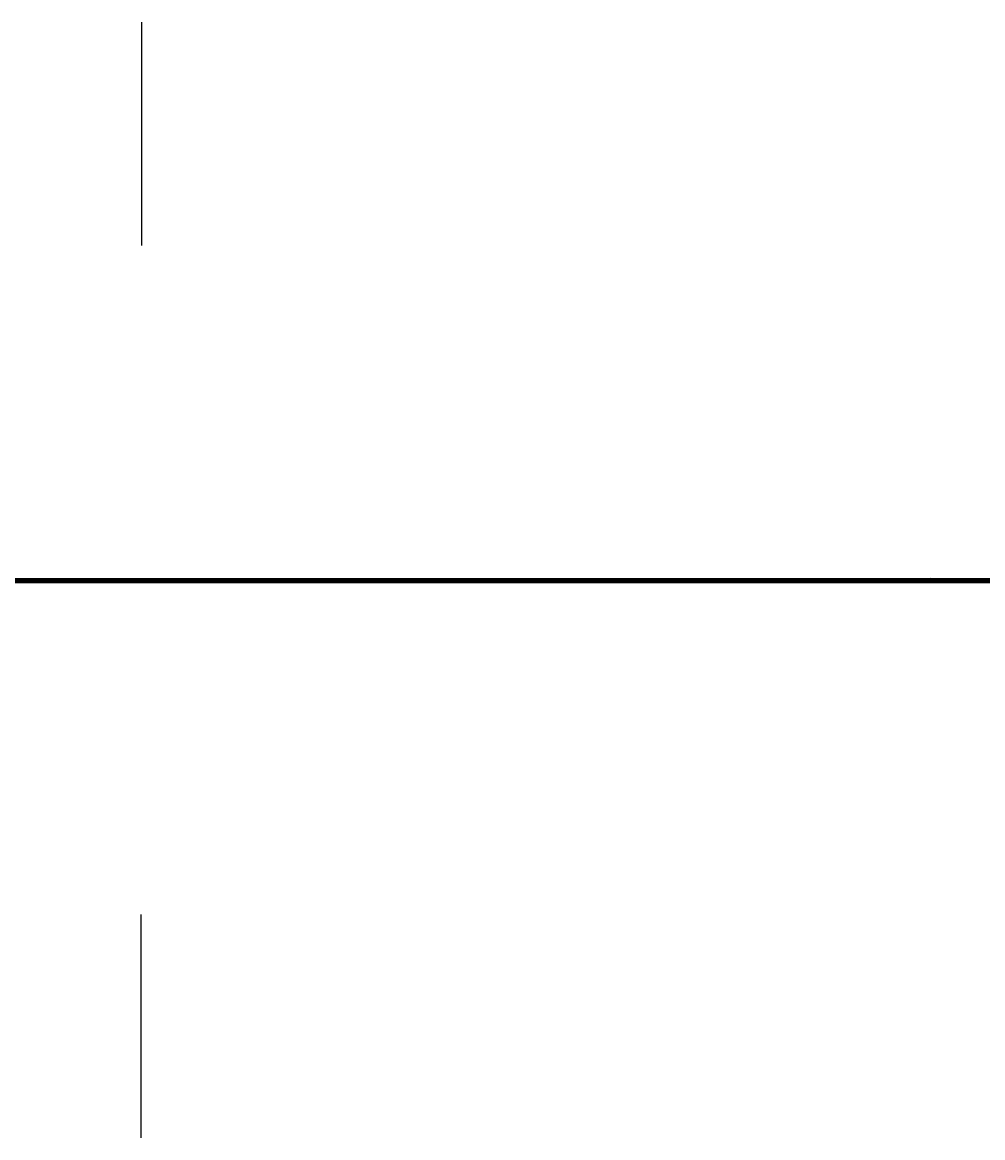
# Model space of a CAD drawing. Header units: millimetres. Extents: x -12354389001 to 271431, y -126469 to 48347.
# Tile 57 of 79: x -12328530280 to -12328386301, y -126109 to 41045. Entities that reach past the tile are written whole.
import ezdxf
from ezdxf.enums import TextEntityAlignment as Align

# ---------------------------------------------------------------- set-up
doc = ezdxf.new("R2010")
doc.units = ezdxf.units.MM
for name, pattern in [('1', [0]), ('4', [5, 3, -2]), ('BGS', [10, 0, 10])]:
    doc.linetypes.add(name, pattern=pattern)
doc.layers.get('0').update_dxf_attribs({"lineweight": 9})
doc.layers.add('00 opisy', color=7, linetype='Continuous', lineweight=25)
doc.layers.add('EBUPP', color=7, linetype='1', lineweight=30)
for name, color, linetype in [('EADOD', 7, 'Continuous'), ('EDZPD', 3, '1'), ('EDZTD', 3, 'Continuous'), ('SDROK', 7, 'Continuous'), ('SDRPK', 7, '1'), ('SZOPO', 7, 'BGS'), ('SZZPZ', 102, 'Continuous'), ('UCCOO', 6, 'Continuous'), ('UCCPOR', 6, '1'), ('UCCTO', 6, 'Continuous'), ('UEEOA', 1, 'Continuous'), ('UEEOO', 1, 'Continuous'), ('UEEPA', 1, '1'), ('UEEPON', 1, '1'), ('UEETO', 1, 'Continuous'), ('UGGOO', 2, 'Continuous'), ('UGGPOR', 2, '1'), ('UKKOA', 7, 'Continuous'), ('UKKOO', 1, 'Continuous'), ('UKKPA', 1, '1'), ('UKKPB', 1, '1'), ('UKKTO', 1, 'Continuous'), ('UTTOA', 7, 'Continuous'), ('UTTOO', 2, 'Continuous'), ('UTTPA', 1, '1'), ('UTTPO', 1, '1'), ('UTTTO', 2, 'Continuous'), ('UWWOO', 5, 'Continuous'), ('UWWPO', 5, '4'), ('UWWTO', 5, 'Continuous'), ('WUKOS', 7, 'Continuous'), ('WUKPS', 7, '1'), ('ZAKRES', 2, '1')]:
    doc.layers.add(name, color=color, linetype=linetype)
doc.styles.get("Standard").update_dxf_attribs({"font": 'arial.ttf'})

# ---------------------------------------------------------------- blocks, each defined once
blk = doc.blocks.new('GRO')
blk.add_circle((0, 0), 0.09)
blk = doc.blocks.new('SLS')
blk.add_circle((0, 0), 0.35)
blk = doc.blocks.new('DLI')
blk.add_circle((0, 0), 0.09)
for centre, start, end in [((0, 0.750093), 30.14144, 149.85856), ((-0.713298, 0.231779), 102.145781, 221.858708), ((0.713298, 0.231779), 318.141292, 77.854219), ((-0.440797, -0.606751), 174.149498, 293.852913), ((0.440797, -0.606751), 246.147087, 5.850502)]:
    blk.add_arc(centre, 0.75, start, end)
blk = doc.blocks.new('TRA')
for p, q in [((-5.5, 2.7539), (-5.5, 1.7539)), ((-4.5, 2.7539), (-4.5, 1.7539)), ((4.5, 2.7539), (4.5, 1.7539)), ((5.5, 2.7539), (5.5, 1.7539)), ((-0.5, -2.2461), (-0.5, -3.2461)), ((0.5, -2.2461), (0.5, -3.2461))]:
    blk.add_line(p, q)
blk = doc.blocks.new('WLD')
for p, q in [((0.75, 0.5), (-0.75, 0.5)), ((-0.75, 0.5), (-0.75, -0.5)), ((0.75, -0.5), (0.75, 0.5)), ((-0.75, -0.5), (0.75, -0.5))]:
    blk.add_line(p, q)
blk = doc.blocks.new('LAT')
for p, q in [((0, 1.2), (0, 2)), ((-2, 0), (-1.2, 0)), ((1.2, 0), (2, 0)), ((0, -1.2), (0, -2))]:
    blk.add_line(p, q)
blk = doc.blocks.new('STE')
for p, q in [((-1, 0.5), (-1, -0.5)), ((1, 0.5), (1, -0.5)), ((-1, 0), (1, 0))]:
    blk.add_line(p, q)
blk = doc.blocks.new('KRA')
for p, q in [((-0.75, -0.3571), (-0.75, 0.3571)), ((-0.75, 0.3571), (0.75, 0.3571)), ((-0.25, -0.3571), (-0.25, 0.3571)), ((0.25, -0.3571), (0.25, 0.3571)), ((0.75, 0.3571), (0.75, -0.3571)), ((0.75, -0.3571), (-0.75, -0.3571))]:
    blk.add_line(p, q)
blk = doc.blocks.new('WSP')
blk.add_circle((0, 0), 0.09)
blk = doc.blocks.new('Wrocławska 82')
at = {"layer": 'EBUPP', "linetype": '1'}
for p, q in [((-295022.44, 34103.73), (-295016.04, 34129.8)), ((-295008.58, 34100.33), (-295022.44, 34103.73)), ((-295038.56, 34086.79), (-295012.62, 34080.55)), ((-295022.8, 34068.3), (-295024.17, 34062.61)), ((-295015.97, 34066.65), (-295022.8, 34068.3)), ((-295024.17, 34062.61), (-295022.54, 34062.21)), ((-295022.54, 34062.21), (-295029.69, 34032.49))]:
    blk.add_line(p, q, dxfattribs=at)
at = {"layer": 'EDZPD', "linetype": '1'}
for p, q in [((-295022.5, 34151.52), (-295029.65, 34165)), ((-295048.56, 34078.47), (-295022.5, 34151.52)), ((-295032.57, 34146.01), (-295022.5, 34151.52)), ((-295022.5, 34151.52), (-294988.97, 34141.91)), ((-295043.06, 33671.79), (-295017.59, 33728.72)), ((-295023.16, 33692.5), (-295013.33, 33727.85)), ((-295023.16, 33692.5), (-295017.62, 33691.5)), ((-295019.15, 33681.8), (-295023.62, 33666.51)), ((-295023.62, 33666.51), (-295013.14, 33679.18)), ((-295017.81, 33672.63), (-295024.53, 33661.3)), ((-295023.62, 33666.51), (-295027.33, 33662.02)), ((-295022.6, 33649.51), (-295017.45, 33658.81)), ((-295022.6, 33649.51), (-295024.53, 33648.43)), ((-295028.76, 33646.57), (-295017.11, 33642.39))]:
    blk.add_line(p, q, dxfattribs=at)
at = {"layer": 'EDZTD'}
for p, q in [((-295027.9756, 34143.3844), (-295024.167, 34143.6222)), ((-295024.167, 34143.6222), (-295015.5718, 34143.6222))]:
    blk.add_line(p, q, dxfattribs=at)
at = {"layer": 'SDRPK', "linetype": '1'}
for p, q in [((-295023.97, 34182.29), (-295024.23, 34181.18)), ((-295024.23, 34181.18), (-295019.23, 34175.95)), ((-295024.72, 34179.63), (-295024.02, 34176.52)), ((-295024.02, 34176.52), (-295022.69, 34174.04)), ((-295022.69, 34174.04), (-295020.91, 34171.86)), ((-295020.91, 34171.86), (-295019.08, 34170.29)), ((-295014.45, 34136.92), (-295024.16, 34139.28)), ((-295022.35, 34134.53), (-295015.46, 34132.75)), ((-295019.7, 34119.04), (-295028.12, 34121.07)), ((-295028.85, 34117.93), (-295020.41, 34116.09)), ((-295009.49, 34088.55), (-295032.28, 34094.01)), ((-295033.41, 34091.12), (-295015.55, 34086.93)), ((-295018.82, 34029.58), (-295021.65, 34018.06)), ((-295021.65, 34018.06), (-295022.83, 34013.29)), ((-294914.93, 33943.43), (-295031.34, 33971.7)), ((-295029.76, 33907.16), (-295004.82, 33901.12)), ((-295031.5, 33902.75), (-295012.32, 33898.07)), ((-294986.99, 33876.26), (-295058.18, 33893.68)), ((-295039.22, 33885.37), (-294998.98, 33875.89)), ((-295021.73, 33857.54), (-295017.21, 33876.39)), ((-295021.73, 33857.54), (-295009.09, 33854.51)), ((-295015.87, 33808.93), (-295026.43, 33811.69)), ((-295034.29, 33810.67), (-295015.86, 33805.83)), ((-295025.9, 33744.33), (-295018.46, 33747.36)), ((-295014.19, 33726.13), (-295022.25, 33696.5)), ((-295022.25, 33696.5), (-295028.06, 33698.21)), ((-295022.39, 33690.87), (-295029.66, 33694.18)), ((-295034.22, 33667.39), (-295022.39, 33690.87)), ((-295022.85, 33650.86), (-295010.33, 33671.83)), ((-295020.51, 33671.16), (-295024.18, 33665.54)), ((-295022.03, 33664.08), (-295017.72, 33670.71)), ((-295021.44, 33661.07), (-295016.87, 33667.76)), ((-295024.18, 33665.54), (-295025.68, 33663.63)), ((-295023.41, 33662.21), (-295022.03, 33664.08)), ((-295026.92, 33658.66), (-295023.41, 33662.21)), ((-295026.33, 33656.48), (-295021.44, 33661.07)), ((-295030.6, 33654.86), (-295022.85, 33650.86)), ((-295017.18, 33633.89), (-295021.96, 33631.33)), ((-295017.84, 33632.49), (-295020.92, 33630.89)), ((-295021.96, 33631.33), (-295023.1, 33627.55)), ((-295020.92, 33630.89), (-295021.95, 33627.83)), ((-295020.71, 33630.71), (-295021.67, 33627.85)), ((-295020.51, 33630.54), (-295021.41, 33627.87)), ((-295020.3, 33630.36), (-295021.13, 33627.89)), ((-295020.1, 33630.18), (-295020.86, 33627.91)), ((-295021.13, 33627.89), (-295019.64, 33625)), ((-295020.86, 33627.91), (-295019.47, 33625.21)), ((-295021.67, 33627.85), (-295019.98, 33624.57)), ((-295021.41, 33627.87), (-295019.81, 33624.79)), ((-295021.95, 33627.83), (-295020.15, 33624.36)), ((-295023.1, 33627.55), (-295020.26, 33622.68))]:
    blk.add_line(p, q, dxfattribs=at)
at = {"layer": 'SDRPK', "linetype": '4'}
for p, q in [((-295020.41, 34116.09), (-295023.58, 34103.03)), ((-295008.57, 34099.37), (-295023.58, 34103.03)), ((-295039.49, 34088.05), (-295011.23, 34081.26)), ((-295021.81, 34066.92), (-295022.66, 34063.38)), ((-295016.5, 34065.57), (-295021.81, 34066.92)), ((-295022.66, 34063.38), (-295021.03, 34062.98)), ((-295021.03, 34062.98), (-295021.44, 34061.43)), ((-295013.24, 34059.25), (-295022.67, 34061.45)), ((-295021.55, 34060.93), (-295024.45, 34049.12)), ((-295025.62, 34049.4), (-295023.87, 34048.98)), ((-295023.87, 34048.98), (-295024.8, 34045.12)), ((-295018.67, 34047.66), (-295023.87, 34048.98)), ((-295019.51, 34044.07), (-295024.8, 34045.12)), ((-295021.3, 34037.88), (-295019.51, 34044.07)), ((-295020.49, 34035.25), (-295021.3, 34037.88)), ((-295020.1, 34032.14), (-295029.51, 34033.21)), ((-295021.2, 34026.91), (-295020.17, 34031.27)), ((-295021.2, 34026.91), (-295024.83, 34026.91)), ((-295022.73, 34021.34), (-295021.2, 34026.91)), ((-295024.99, 34012.36), (-295022.73, 34021.34)), ((-294997.81, 33978.25), (-295038.14, 33988.53)), ((-295039.54, 33984.95), (-295010.89, 33977.71)), ((-295018.62, 33879.48), (-295030.54, 33882.37)), ((-295006.5, 33826.9), (-295026.09, 33858.16)), ((-295026.49, 33856.35), (-295005.35, 33823.5))]:
    blk.add_line(p, q, dxfattribs=at)
at = {"layer": 'SDRPK', "linetype": '1'}
for centre, radius, start, end in [((-295012.668, 34180.5865), 12.81, 169.91355, 234.48233), ((-295019.2078, 34141.4457), 15.82, 94.3581, 139.73776), ((-295025.059, 34131.8341), 7.5, 83.11548, 158.76931), ((-295023.8799, 34127.5865), 7.11, 77.5738, 110.41464), ((-295031.5003, 34014.6089), 8.77, 262.20324, 351.35038), ((-295020.8945, 33978.7563), 19.87, 87.67967, 156.30941), ((-295018.5719, 33938.4061), 22.28, 84.14748, 138.11878)]:
    blk.add_arc(centre, radius, start, end, dxfattribs=at)
at = {"layer": 'SZOPO', "linetype": 'BGS'}
for p, q in [((-295032.35, 34145.79), (-295022.55, 34150.84)), ((-295022.55, 34150.84), (-294994.54, 34142.76)), ((-295028.12, 33996.5), (-295020.94, 33998)), ((-295020.94, 33998), (-294999.16, 33992.5)), ((-294998.13, 33978.98), (-295036.23, 33988.93)), ((-295046.28, 33808.43), (-295008.67, 33799.4)), ((-295013.88, 33777.13), (-295057.05, 33788.33)), ((-295025.87, 33752.65), (-295011.14, 33776.32)), ((-295021.29, 33757.68), (-295019.36, 33761.25)), ((-295019, 33756.44), (-295021.29, 33757.68)), ((-295013.16, 33729.54), (-295022.14, 33696.9)), ((-295022.19, 33696.73), (-295022.25, 33696.5)), ((-295022.25, 33696.5), (-295022.66, 33694.31)), ((-295022.66, 33694.31), (-295015.76, 33691.45)), ((-295031.48, 33661.25), (-295017.01, 33688.17)), ((-295027.46, 33648.93), (-295011.2, 33641.5))]:
    blk.add_line(p, q, dxfattribs=at)
at = {"layer": 'UCCPOR', "linetype": '1'}
for p, q in [((-295024.55, 34053.81), (-294998.28, 34047.24)), ((-294998.41, 34046.46), (-295024.74, 34053.03)), ((-295014.99, 33967.38), (-295049.03, 33975.65)), ((-295015.24, 33966.38), (-295049.27, 33974.66)), ((-295025.65, 33923.58), (-295015.24, 33966.38)), ((-295024.98, 33922.57), (-295014.43, 33966.18)), ((-295018.09, 33816.86), (-295048.98, 33824.25)), ((-295049.21, 33823.31), (-295017.5, 33815.8)), ((-295020.8, 33741.5), (-295027.28, 33743.06)), ((-295026.86, 33719.55), (-295020.8, 33741.5)), ((-295020.12, 33701.64), (-295030.95, 33704.79))]:
    blk.add_line(p, q, dxfattribs=at)
at = {"layer": 'UCCTO'}
for p, q in [((-295026.4498, 33970.3356), (-295017.7642, 33970.3356)), ((-295025.788, 33819.1107), (-295017.8623, 33819.1107))]:
    blk.add_line(p, q, dxfattribs=at)
at = {"layer": 'UEEPON', "linetype": '1'}
for p, q in [((-295023.05, 34182.21), (-295023.08, 34179.83)), ((-295023.08, 34179.83), (-295022.86, 34178.24)), ((-295024.32, 34178.5), (-295023.79, 34177.13)), ((-295022.86, 34178.24), (-295022.63, 34176.6)), ((-295023.79, 34177.13), (-295023.3, 34175.87)), ((-295022.63, 34176.6), (-295022.53, 34175.96)), ((-295022.53, 34175.96), (-295020.96, 34172.4)), ((-295023.3, 34175.87), (-295023.1, 34175.37)), ((-295023.1, 34175.37), (-295022.89, 34174.96)), ((-295023.35, 34175.31), (-295030.16, 34175.22)), ((-295022.89, 34174.96), (-295021.63, 34172.45)), ((-295021.63, 34172.45), (-295019.36, 34170.24)), ((-295019.91, 34156.02), (-295022.2, 34155.81)), ((-295022.25, 34155.8), (-295023.82, 34155.29)), ((-295022.2, 34155.81), (-295022.25, 34155.8)), ((-295026.76, 34153.72), (-295020.52, 34155.41)), ((-295023.82, 34155.29), (-295026.2, 34154.53)), ((-295021.32, 34153.65), (-295024.4, 34153.53)), ((-295012.44, 34151.38), (-295021.32, 34153.65)), ((-295023.51, 34152.88), (-295021.96, 34153.05)), ((-295021.96, 34153.05), (-295017.85, 34151.77)), ((-295024.43, 34152.37), (-295023.51, 34152.88)), ((-295022.54, 34151.86), (-295027.4, 34149.42)), ((-295016.27, 34150.18), (-295022.54, 34151.86)), ((-295023.33, 34150.98), (-295022.57, 34151.42)), ((-295022.57, 34151.42), (-295016.27, 34150.18)), ((-295025.13, 34144.48), (-295023.33, 34150.98)), ((-295031.37, 34122.77), (-295023.81, 34120.48)), ((-295023.34, 34120.68), (-295023.81, 34120.48)), ((-295018.6, 34119.38), (-295023.34, 34120.68)), ((-295023.81, 34120.48), (-295024.08, 34120.36)), ((-295023.81, 34120.48), (-295018.68, 34118.92)), ((-295024.08, 34120.36), (-295024.86, 34117.65)), ((-295031.19, 34095.97), (-295024.16, 34094.32)), ((-295024.16, 34094.32), (-295023.89, 34094.26)), ((-295023.89, 34094.26), (-295021.43, 34093.69)), ((-295021.43, 34093.69), (-295013.4, 34091.84)), ((-295031.69, 34088.27), (-295012.36, 34083.42)), ((-295020.26, 34050.97), (-295021.59, 34050.48)), ((-295021.59, 34050.48), (-295025.29, 34050.78)), ((-295020.34, 34049.36), (-295025.34, 34050.55)), ((-295025.42, 34050.24), (-295022.99, 34049.69)), ((-295020.96, 34047.23), (-295021.63, 34043.64)), ((-295021.63, 34043.64), (-295021.85, 34042.63)), ((-295021.63, 34043.64), (-295021.14, 34043.53)), ((-295021.85, 34042.63), (-295022.45, 34039.88)), ((-295022.45, 34039.88), (-295022.56, 34039.37)), ((-295022.56, 34039.37), (-295022.62, 34038.07)), ((-295022.62, 34038.07), (-295022.35, 34036.37)), ((-295022.35, 34036.37), (-295022.13, 34035.11)), ((-295022.13, 34035.11), (-295022.27, 34033.39)), ((-295022.27, 34033.39), (-295022.54, 34032.24)), ((-295022.54, 34032.24), (-295023.95, 34026.51)), ((-295023.95, 34026.51), (-295025.24, 34021.25)), ((-295023.95, 34026.51), (-295023.23, 34026.33)), ((-295023.57, 33995.02), (-295023.97, 33995.74)), ((-295013.66, 33992.63), (-295023.57, 33995.02)), ((-295026.96, 33894.37), (-294985.22, 33883.78)), ((-295021.69, 33884.51), (-295039.24, 33888.79)), ((-295021.89, 33883.65), (-295021.69, 33884.51)), ((-295021.69, 33884.51), (-295019.07, 33883.87)), ((-295022.53, 33880.91), (-295021.89, 33883.65)), ((-295023.6, 33876.28), (-295022.53, 33880.91)), ((-295017.9, 33876.33), (-295022.66, 33854.58)), ((-295025.34, 33870.52), (-295023.6, 33876.28)), ((-295029.53, 33856.69), (-295024.21, 33854.8)), ((-295024.21, 33854.8), (-295022.66, 33854.58)), ((-295017.6, 33810.88), (-295027.72, 33813.51)), ((-295030.01, 33806.64), (-295011.26, 33802.15)), ((-295026.21, 33750), (-295014.85, 33762.91)), ((-295023.15, 33693.71), (-295027.27, 33696.72)), ((-295021.96, 33692.03), (-295023.15, 33693.71)), ((-295021.92, 33689.99), (-295021.96, 33692.03)), ((-295019.71, 33691.01), (-295025.11, 33683.05)), ((-295025.11, 33683.05), (-295021.92, 33689.99)), ((-295024.5, 33663.32), (-295020.41, 33670.13)), ((-295020.96, 33651.78), (-295014.43, 33664.64)), ((-295023.79, 33643.94), (-295020.96, 33651.78)), ((-295019.1, 33642.68), (-295023.79, 33643.94)), ((-295020.81, 33637.49), (-295019.1, 33642.68)), ((-295021.69, 33634.82), (-295020.81, 33637.49)), ((-295023.81, 33628.4), (-295021.69, 33634.82)), ((-295020.29, 33621), (-295023.81, 33628.4))]:
    blk.add_line(p, q, dxfattribs=at)
for centre, radius, start, end in [((-295024.5017, 34043.8009), 6.08, 61.81475, 75.60295), ((-295022.5946, 34047.809), 1.66, 11.8535, 54.4729), ((-295023.899, 34047.6581), 2.97, 351.7123, 9.5332), ((-295022.46, 33861.5688), 6.9917, 268.36079, 306.10544)]:
    blk.add_arc(centre, radius, start, end, dxfattribs=at)
at = {"layer": 'UEETO'}
for p, q in [((-295030.183, 34121.0335), (-295022.2031, 34121.0335)), ((-295018.73, 34118.9), (-295022.2031, 34121.0335)), ((-295024.5316, 34046.6007), (-295016.4303, 34045.0341)), ((-295032.8025, 33878.9686), (-295024.0625, 33878.9686)), ((-295023.6, 33876.28), (-295024.0625, 33878.9686)), ((-295030.02, 33852.6612), (-295021.3343, 33852.6612))]:
    blk.add_line(p, q, dxfattribs=at)
at = {"layer": 'UGGPOR', "linetype": '1'}
for p, q in [((-295026.41, 34154.66), (-295020.56, 34153.17)), ((-295023.76, 34152.4), (-295023.16, 34152.75)), ((-295023.16, 34152.75), (-295016.05, 34150.62)), ((-295026.05, 34150.99), (-295023.76, 34152.4))]:
    blk.add_line(p, q, dxfattribs=at)
at = {"layer": 'UKKOA'}
for p, q in [((-295021.7006, 34164.1153), (-295015.7075, 34164.1153)), ((-295026.9254, 34127.2253), (-295020.5414, 34127.2253)), ((-295024.2, 34102.85), (-295025.7158, 34100.8217)), ((-295024.3467, 34004.1868), (-295018.0279, 34004.1868))]:
    blk.add_line(p, q, dxfattribs=at)
at = {"layer": 'UKKPB', "linetype": '1'}
for p, q in [((-295024.83, 34163.62), (-295021.19, 34163.03)), ((-295021.19, 34163.03), (-295014.17, 34161.89)), ((-295019.57, 34158.56), (-295021.28, 34157.63)), ((-295017.66, 34125.23), (-295021.11, 34115.91)), ((-295021.29, 34114.94), (-295021.17, 34115.43)), ((-295021.17, 34115.43), (-295020.93, 34115.37)), ((-295020.93, 34115.37), (-295019.66, 34115.04)), ((-295022.46, 34110.04), (-295021.29, 34114.94)), ((-295022.59, 34109.51), (-295022.46, 34110.04)), ((-295024.12, 34103.09), (-295022.59, 34109.51)), ((-295005.13, 34099.04), (-295023.7, 34102.76)), ((-295022.63, 34090.43), (-295026.48, 34091.33)), ((-295019.03, 34089.59), (-295022.63, 34090.43)), ((-295019.5, 34054.14), (-295024.22, 34055.29)), ((-295024.09, 34035.16), (-295028.77, 34036.31)), ((-295023.56, 34035.03), (-295024.09, 34035.16)), ((-295016.15, 34033.22), (-295023.56, 34035.03)), ((-295025.45, 34003.63), (-295019.89, 34020.71)), ((-295020.45, 34011.15), (-295025.45, 34003.63)), ((-295013.57, 34000.19), (-295025.29, 34003.32)), ((-295027.55, 33814.89), (-295023.95, 33814.08)), ((-295023.95, 33814.08), (-294999.63, 33808.65)), ((-295005.32, 33783.29), (-295027.16, 33787.73)), ((-295015.1, 33740.05), (-295025.04, 33739.57)), ((-295021.32, 33648.87), (-295042.11, 33655.78)), ((-295039.34, 33653.78), (-295015, 33645.51)), ((-295006.94, 33644.12), (-295021.32, 33648.87))]:
    blk.add_line(p, q, dxfattribs=at)
at = {"layer": 'UKKTO'}
for p, q in [((-295029.4456, 34127.3253), (-295020.4342, 34127.3253)), ((-295021.17, 34115.43), (-295023.1539, 34114.007)), ((-295032.1653, 34114.007), (-295023.1539, 34114.007)), ((-295024.2, 34102.85), (-295025.6087, 34099.4217)), ((-295024.6764, 34003.3562), (-295016.425, 34003.3562))]:
    blk.add_line(p, q, dxfattribs=at)
at = {"layer": 'UTTPO', "linetype": '1'}
for p, q in [((-295018.67, 34151.18), (-295024.32, 34152.89)), ((-295018.52, 34133.12), (-295025.22, 34107.24)), ((-295016.97, 34131.96), (-295022.9, 34106.65)), ((-295022.9, 34106.65), (-295023.48, 34104.37)), ((-295023.48, 34104.37), (-295042.17, 34096.43)), ((-295041.3, 34091.13), (-295011.25, 34083.23)), ((-295023.94, 34085.4), (-295017.85, 34088.01)), ((-295020.52, 34056.84), (-295023.21, 34052.01)), ((-295023.8, 34051.49), (-295025.07, 34051.76)), ((-295023.26, 34051.51), (-295019.41, 34051.23)), ((-295019.41, 34051.23), (-295023.12, 34036.71)), ((-295023.12, 34036.71), (-295022.52, 34032.79)), ((-295022.52, 34032.79), (-295023.46, 34026.55)), ((-295023.46, 34026.55), (-295026.66, 34013.23)), ((-295032.74, 33995.64), (-295001.71, 33988.37)), ((-295022.44, 33836.29), (-295026.33, 33838.82)), ((-295006.34, 33827.56), (-295022.44, 33836.29))]:
    blk.add_line(p, q, dxfattribs=at)
at = {"layer": 'UTTTO'}
for p, q in [((-295023.51, 34051.56), (-295022.181, 34053.1948)), ((-295022.181, 34053.1948), (-295014.4473, 34051.2278))]:
    blk.add_line(p, q, dxfattribs=at)
at = {"layer": 'UWWPO', "linetype": '1'}
for p, q in [((-295010.96, 34172.65), (-295026.24, 34175.64)), ((-294986.95, 33990.76), (-295024.48, 34000)), ((-295019.03, 33880.61), (-295022.05, 33868.09)), ((-295020.23, 33871.81), (-295021.76, 33865.63)), ((-295022.05, 33868.09), (-295022.51, 33866.21)), ((-295022.51, 33866.21), (-295027.74, 33844.55)), ((-295021.76, 33865.63), (-295022.23, 33863.75)), ((-295022.23, 33863.75), (-295024.4, 33855.02)), ((-295027.47, 33842.93), (-295018.91, 33840.44)), ((-295017.55, 33815.58), (-295035.3, 33819.74)), ((-295024.88, 33750), (-295014.62, 33764.97))]:
    blk.add_line(p, q, dxfattribs=at)
at = {"layer": 'WUKPS', "linetype": '1'}
for p, q in [((-295023.51, 34180.89), (-295019.56, 34181.13)), ((-295024, 34140.78), (-295020.3, 34139.64)), ((-295023.22, 34140.54), (-295023.43, 34139.85)), ((-295021.31, 34139.95), (-295021.7, 34138.68)), ((-295000.17, 33881.36), (-295038.91, 33890.64)), ((-295029.07, 33889.59), (-294991.63, 33880.15)), ((-295022.31, 33887.89), (-295022.6, 33886.73)), ((-295023.94, 33651.43), (-295024.66, 33650.03)), ((-295023.05, 33650.97), (-295024.49, 33648.17)), ((-295022.85, 33650.86), (-295023.32, 33647.56)), ((-295026.99, 33649.47), (-295023.32, 33647.56))]:
    blk.add_line(p, q, dxfattribs=at)
blk.add_arc((-295025.9678, 34134.0206), 7.04, 73.76846, 131.90689, dxfattribs=at)
at = {"layer": 'ZAKRES', "linetype": '1'}
for p, q in [((-295032.55, 34146.07), (-295022.58, 34151.49)), ((-295022.58, 34151.49), (-294952.41, 34131.44)), ((-295013.24, 33727.76), (-295023.13, 33692.53)), ((-295023.13, 33692.53), (-295017.57, 33691.52)), ((-295019.27, 33681.7), (-295023.47, 33666.66)), ((-295023.47, 33666.66), (-295027.19, 33662.19))]:
    blk.add_line(p, q, dxfattribs=at)
at = {"layer": 'EADOD'}
blk.add_blockref('GRO', (-295022.5, 34151.52), dxfattribs=at)
at = {"layer": 'SDROK'}
blk.add_blockref('SLS', (-295024.25, 33938.35), dxfattribs=at)
at = {"layer": 'SZZPZ'}
for name, p in [('DLI', (-295019.68, 34148.81)), ('DLI', (-295025.37, 34147.86)), ('TRA', (-295022.34, 34143.42)), ('TRA', (-295023.47, 34125.8)), ('TRA', (-295027.88, 34110.45)), ('DLI', (-295022.33, 34087.09)), ('DLI', (-295022.33, 34087.09)), ('TRA', (-295017.3, 34083.91)), ('TRA', (-295019.09, 34062.54)), ('TRA', (-295019.33, 34056.15)), ('TRA', (-295023.4, 34038.57)), ('TRA', (-295025.97, 34028.72)), ('DLI', (-295019.99, 33996.72)), ('TRA', (-295024.73, 33989.17)), ('DLI', (-295024.61, 33976.36)), ('TRA', (-295018.58, 33917.94)), ('TRA', (-295023.05, 33893.07)), ('DLI', (-295025.27, 33889.38)), ('DLI', (-295020.25, 33888.39)), ('DLI', (-295025.4, 33878.18)), ('TRA', (-295021.84, 33869.69)), ('TRA', (-295026.8, 33861.59)), ('DLI', (-295020.84, 33856.67)), ('TRA', (-295020.51, 33836.15)), ('TRA', (-295022.05, 33772.13)), ('TRA', (-295026.64, 33761.69)), ('TRA', (-295017.24, 33698.44)), ('DLI', (-295023.59, 33693.85)), ('TRA', (-295019.25, 33688.77)), ('TRA', (-295024.62, 33678.64)), ('DLI', (-295023.11, 33672.67)), ('TRA', (-295028.29, 33671.32)), ('DLI', (-295023.51, 33654.85)), ('TRA', (-295027.58, 33636.5)), ('TRA', (-295029.16, 33624.99))]:
    blk.add_blockref(name, p, dxfattribs=at)
at = {"layer": 'UEEOO', "rotation": 291.310003}
blk.add_blockref('WLD', (-295023.12, 34175.4), dxfattribs=at)
at = {"layer": 'UEEPA'}
for name, p, rotation in [('LAT', (-295020.89, 34172.17), 358.21), ('LAT', (-295020.87, 34043.51), 89.460005), ('LAT', (-295022.98, 34026.3), 89.48000299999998), ('LAT', (-295023.81, 33996), 89.99999900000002), ('STE', (-295023.6, 33876.28), 75.450002), ('LAT', (-295025.28, 33682.86), 87.690002)]:
    blk.add_blockref(name, p, dxfattribs=dict(at, rotation=rotation))
for p in [(-295020.89, 34172.17), (-295020.87, 34043.51), (-295022.98, 34026.3), (-295023.81, 33996)]:
    blk.add_blockref('SLS', p, dxfattribs=at)
at = {"layer": 'UKKPA'}
for name, p, rotation in [('KRA', (-295021.78, 34157.34), 4.479992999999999), ('WLD', (-295021.17, 34115.43), 76.55999), ('WLD', (-295024.2, 34102.85), 347.51), ('KRA', (-295020.33, 34011.7), 74.820013)]:
    blk.add_blockref(name, p, dxfattribs=dict(at, rotation=rotation))
at = {"layer": 'UTTPA'}
for p, rotation in [((-295024.25, 34085.24), 342.42), ((-295023.51, 34051.56), 77.73000199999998)]:
    blk.add_blockref('WLD', p, dxfattribs=dict(at, rotation=rotation))
at = {"layer": 'WUKOS'}
for p in [(-295021.78, 34157.34), (-295022.6, 34140.55), (-295023.26, 34138.82), (-295022.84, 34134.76), (-295022.72, 34103.92), (-295024.25, 34085.31), (-295022.28, 34062.32), (-295023.44, 34051.68), (-295021.35, 34026.9), (-295024.3, 33938.31), (-295023.43, 33876.41), (-295021.87, 33857.41), (-295021.54, 33745.88), (-295022.01, 33696.57), (-295022.47, 33694.41), (-295022.73, 33690.72), (-295022.22, 33690.68), (-295022.68, 33650.83)]:
    blk.add_blockref('WSP', p, dxfattribs=at)
at = {"layer": 'EDZTD', "oblique": 15}
for s, p in [('524', (-295028.84, 34170)), ('525/2', (-295023.94, 34146.96)), ('363', (-295026.13, 33660.95)), ('252', (-295021.29, 33650.1))]:
    blk.add_text(s, height=2.5, dxfattribs=at).set_placement(p, align=Align.TOP_LEFT)
at = {"layer": 'SDROK', "oblique": 15}
for s, rotation, p in [('ch.bet.', 344.07, (-295021.38, 34154.23)), ('ch.bet.', 76.1, (-295022.88, 34014.85)), ('ch.asf.', 345.81, (-295025.42, 33982.86))]:
    blk.add_text(s, height=1.5, rotation=rotation, dxfattribs=at).set_placement(p)
at = {"layer": 'SZZPZ'}
blk.add_text('bruk', height=1, rotation=348.78, dxfattribs=at).set_placement((-295023.73, 34045.59), align=Align.TOP_LEFT)
at = {"layer": 'UCCOO', "oblique": 15}
for s, rotation, p in [('c.o', 76.4, (-295021.04, 33939.22)), ('cA', 346.43, (-295026.22, 33743.04))]:
    blk.add_text(s, height=1.8, rotation=rotation, dxfattribs=at).set_placement(p)
at = {"layer": 'UCCTO', "oblique": 15}
blk.add_text('971b-1-16', height=1.5, dxfattribs=at).set_placement((-295026.32, 33970.84))
for s, rotation, p in [('1-1.1/40', 76.7014, (-295022.71, 33939.47)), ('1-1.2/20', 350.2856, (-295030.97, 33820.76)), ('1-.2.2/2', 346.9209, (-295024.39, 33743.4))]:
    blk.add_text(s, height=1.5, rotation=rotation, dxfattribs=at).set_placement(p, align=Align.TOP_LEFT)
blk.add_text('971b-1-9', height=1.5, dxfattribs=at).set_placement((-295017.33, 33819.61), align=Align.RIGHT)
at = {"layer": 'UEEOA', "oblique": 15}
for p in [(-295023.38, 34176.98), (-295024.92, 34051.82), (-295023.82, 33875.47)]:
    blk.add_text('e', height=1.8, dxfattribs=at).set_placement(p, align=Align.TOP_LEFT)
at = {"layer": 'UEEOO', "oblique": 15}
for s, rotation, p in [('eN', 291.31, (-295023.81, 34180.14)), ('eN', 278.06, (-295021.96, 34178.84)), ('eN', 17.86, (-295024.01, 34156.32)), ('eNA', 28.94, (-295026.63, 34152.05)), ('eNA', 347.02, (-295023.76, 34095.48)), ('eNA', 77.7, (-295023.22, 34042.4)), ('eNA', 76.92, (-295023.24, 33882.59)), ('eNA', 73.18, (-295025.48, 33869.21)), ('eN orient.', 64.08, (-295028.35, 33675.89)), ('eNA', 71.73, (-295022.65, 33637.78))]:
    blk.add_text(s, height=1.8, rotation=rotation, dxfattribs=at).set_placement(p, align=Align.TOP_LEFT)
blk.add_text('215.08', height=1.8, dxfattribs=at).set_placement((-295022.4, 34176.46), align=Align.TOP_LEFT)
at = {"layer": 'UEETO', "oblique": 15}
for s, p in [('921d-3-1', (-295021.67, 34121.53)), ('971b-1-18', (-295023.53, 33879.47))]:
    blk.add_text(s, height=1.5, dxfattribs=at).set_placement(p, align=Align.RIGHT)
for s, rotation, p in [('1-1.1/63', 347.9299, (-295021.83, 34094.83)), ('921d-3-5', 349.0558, (-295024.02, 34048.54)), ('1-1.1/69', 78.9965, (-295023.8, 34038.62)), ('1-1.3/42', 346.7178, (-295027.88, 33814.49)), ('1-1.2/73', 349.5661, (-295029.92, 33807.51))]:
    blk.add_text(s, height=1.5, rotation=rotation, dxfattribs=at).set_placement(p, align=Align.TOP_LEFT)
blk.add_text('971b-1-16', height=1.5, dxfattribs=at).set_placement((-295029.89, 33854.66), align=Align.TOP_LEFT)
at = {"layer": 'UGGOO', "oblique": 15}
for s, rotation, p in [('gA300', 344.35, (-295030.32, 34156.07)), ('gA140', 29.0213, (-295028.6, 34148.96))]:
    blk.add_text(s, height=1.8, rotation=rotation, dxfattribs=at).set_placement(p)
at = {"layer": 'UKKOA', "oblique": 15}
for s, p in [('214.88', (-295030.64, 34179.8)), ('213.75', (-295024.19, 34004.79))]:
    blk.add_text(s, height=1.8, dxfattribs=at).set_placement(p)
for s, p in [('212.49', (-295030.71, 34179.16)), ('213.92', (-295023.37, 34127.33)), ('k', (-295022.22, 34116.02)), ('zasyp.', (-295024.4, 34114.86)), ('k', (-295025.36, 34103.47)), ('212.63', (-295028.6, 34100.88)), ('211.36', (-295024.19, 34004.35))]:
    blk.add_text(s, height=1.8, dxfattribs=at).set_placement(p, align=Align.TOP_LEFT)
for s, p in [('215.17', (-295015.06, 34164.72)), ('214.82', (-295019.9, 34127.83))]:
    blk.add_text(s, height=1.8, dxfattribs=at).set_placement(p, align=Align.RIGHT)
for rotation, p in [(76.56, (-295023.56, 34110.34)), (346.28, (-295024.78, 34036.54))]:
    blk.add_text('k', height=1.8, rotation=rotation, dxfattribs=at).set_placement(p, align=Align.TOP_LEFT)
at = {"layer": 'UKKOO', "oblique": 15}
for s, rotation, p in [('k500', 350.75, (-295024.14, 34164.72)), ('k250', 346.86, (-295022.31, 34091.49)), ('k250', 347.42, (-295027.55, 33815.89))]:
    blk.add_text(s, height=1.8, rotation=rotation, dxfattribs=at).set_placement(p, align=Align.TOP_LEFT)
blk.add_text('ndn.', height=1.8, dxfattribs=at).set_placement((-295024.12, 34102.46), align=Align.TOP_LEFT)
at = {"layer": 'UKKTO', "oblique": 15}
blk.add_text('921d-3-13', height=1.5, dxfattribs=at).set_placement((-295019.9, 34127.83), align=Align.RIGHT)
for s, rotation, p in [('1-1.1/150', 76.4719, (-295023.79, 34108.88)), ('1-1.1/151', 347.1957, (-295024.15, 34090.56)), ('1-1.2/40', 349.2157, (-295021.66, 34055.42)), ('1-1.2/39', 348.7273, (-295026.86, 34036.86)), ('1-1.1/178', 347.4229, (-295024.45, 33815.15)), ('1-1.1/121', 351.296, (-295029.95, 33789.25)), ('1-1.1/133', 3.6076, (-295026.04, 33740.47))]:
    blk.add_text(s, height=1.5, rotation=rotation, dxfattribs=at).set_placement(p, align=Align.TOP_LEFT)
blk.add_text('921d-3-12', height=1.5, dxfattribs=at).set_placement((-295022.62, 34116.01), align=Align.TOP_RIGHT)
blk.add_text('921d-3-5', height=1.5, dxfattribs=at).set_placement((-295024.54, 34003.86))
at = {"layer": 'UTTOA', "oblique": 15}
for p in [(-295023.52, 34084.6), (-295023.34, 34050.37)]:
    blk.add_text('t', height=1.8, dxfattribs=at).set_placement(p)
at = {"layer": 'UTTOO', "oblique": 15}
for s, rotation, p in [('tA', 343.14, (-295022.25, 34151.84)), ('alarm', 74.54, (-295025.01, 34109.49)), ('tA', 347.91, (-295025.39, 34087.32)), ('tA', 78.18, (-295024.25, 34018.8))]:
    blk.add_text(s, height=1.8, rotation=rotation, dxfattribs=at).set_placement(p)
at = {"layer": 'UTTTO', "oblique": 15}
blk.add_text('921d-3-1', height=1.5, rotation=345.7302, dxfattribs=at).set_placement((-295021.93, 34053.65))
blk.add_text('1-1.1/60', height=1.5, rotation=76.627, dxfattribs=at).set_placement((-295024.45, 34020.37), align=Align.TOP_LEFT)
at = {"layer": 'UWWOO', "oblique": 15}
for s, rotation, p in [('wA200', 349.65, (-295028.66, 34176.25)), ('wA', 76.42, (-295022.33, 33867.64))]:
    blk.add_text(s, height=1.8, rotation=rotation, dxfattribs=at).set_placement(p)
at = {"layer": 'UWWTO', "oblique": 15}
for s, rotation, p in [('1-1.1/79', 74.7449, (-295024.19, 33864.01)), ('1-1.1/75', 72.33, (-295022.61, 33861.64)), ('1-1.2/37', 343.9092, (-295023.73, 33842.94))]:
    blk.add_text(s, height=1.5, rotation=rotation, dxfattribs=at).set_placement(p, align=Align.TOP_LEFT)
at = {"layer": 'WUKOS', "oblique": 15}
for s, rotation, p in [('214.85', 21.85, (-295026.1, 34155.66)), ('215.82', 345.31, (-295022.31, 34140.46)), ('215.32', 348.19, (-295023.28, 34137.81)), ('215.20', 345.14, (-295022.53, 34134.85)), ('214.18', 347.47, (-295030.08, 34026.73)), ('213.84', 61.6, (-295024.6, 34009.5)), ('213.82', 61.6, (-295023.6, 34008.75)), ('213.69', 19.37, (-295030.37, 33996.77)), ('212.61', 346.73, (-295021.6, 33857.64)), ('212.10', 344.12, (-295027.64, 33698.38)), ('212.20', 343.38, (-295028.26, 33697.07)), ('212.01', 332.76, (-295029.01, 33694.27)), ('211.96', 60.45, (-295024.59, 33687.4)), ('211.96', 336.69, (-295030.02, 33693)), ('212.03', 62.27, (-295023.35, 33686.37)), ('211.65', 37.95, (-295029.13, 33660.7)), ('211.63', 35.71, (-295028.21, 33658.18)), ('211.58', 35.49, (-295027.04, 33654.78))]:
    blk.add_text(s, height=1.8, rotation=rotation, dxfattribs=at).set_placement(p)
for s, p in [('215.92', (-295029.15, 34140.52)), ('215.34', (-295028.98, 34137.15)), ('215.30', (-295028.29, 34132.1)), ('215.04', (-295027.66, 34121.15)), ('215.01', (-295028.57, 34118.03)), ('214.66', (-295026.57, 34104.09)), ('214.75', (-295023.8, 34084.31)), ('214.51', (-295021.9, 34062.58)), ('214.48', (-295023.18, 34052.44)), ('214.34', (-295025.27, 34043.75)), ('214.17', (-295028.88, 34011.99)), ('213.87', (-295022.29, 33977.82)), ('213.84', (-295024.62, 33974.96)), ('213.06', (-295028.8, 33938.07)), ('212.95', (-295030.09, 33907.55)), ('212.95', (-295030.93, 33902.96)), ('212.81', (-295022.98, 33876.56)), ('212.56', (-295025.86, 33858.35)), ('212.66', (-295026.35, 33855.9)), ('212.45', (-295031.2, 33850.1)), ('213.31', (-295024.28, 33846.37)), ('212.76', (-295028.37, 33841.25)), ('212.38', (-295022.12, 33833.06)), ('212.52', (-295023, 33819.54)), ('212.40', (-295028.64, 33805)), ('212.33', (-295030.85, 33766.94)), ('211.98', (-295025.33, 33751.43)), ('214.92', (-295029.17, 33747.76)), ('211.73', (-295021.33, 33744.93)), ('211.61', (-295025.86, 33743.08)), ('211.72', (-295027.37, 33735.75)), ('212.12', (-295025.92, 33732.55)), ('212.19', (-295021.76, 33696.66)), ('212.21', (-295022.25, 33694.45)), ('212.26', (-295024.38, 33683.07)), ('210.97', (-295022.33, 33650.85)), ('209.92', (-295024.73, 33619.96))]:
    blk.add_text(s, height=1.8, dxfattribs=at).set_placement(p)

msp = doc.modelspace()

# ---------------------------------------------------------------- block references
at = {"layer": '00 opisy', "color": 7, "ltscale": 0.5, "xscale": 41788.44072896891, "zscale": 41788.44072896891}
msp.add_blockref('Wrocławska 82', (72579.819, -76527.721), dxfattribs=at)

doc.saveas('drawing.dxf')
